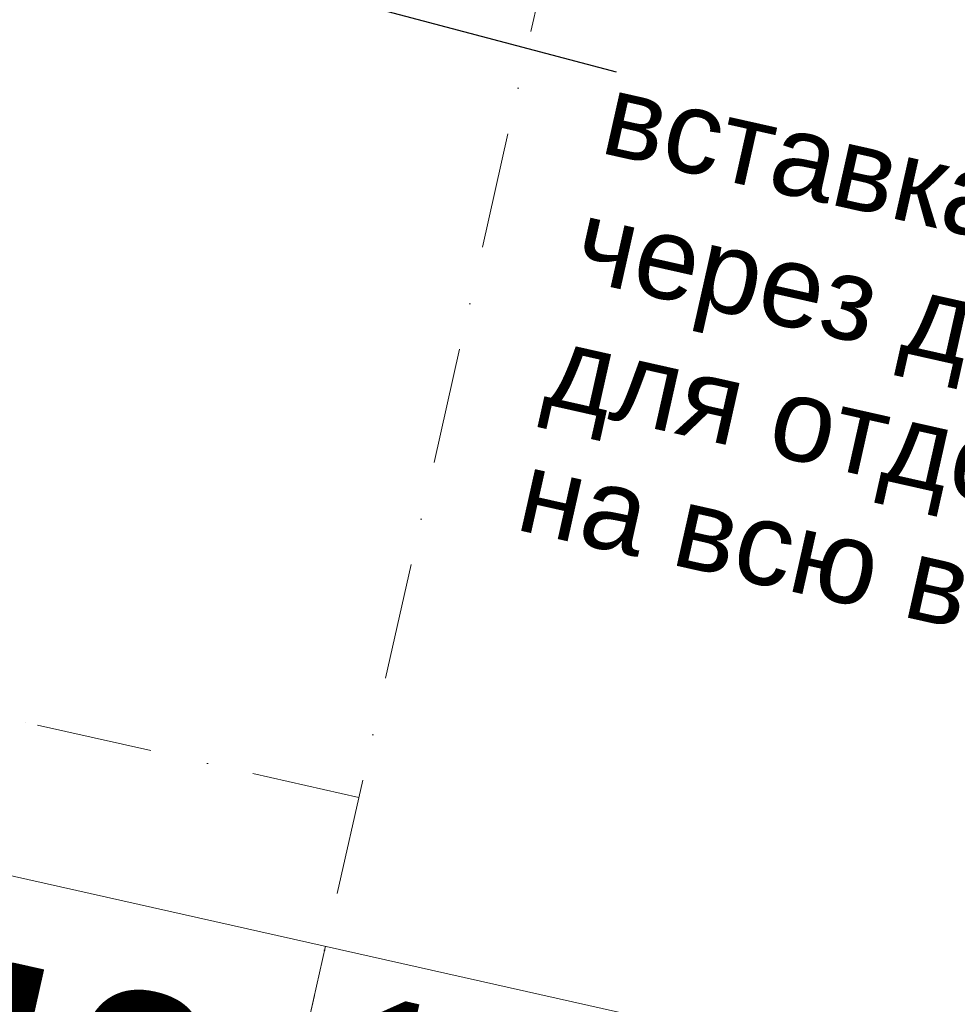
# Model space of a CAD drawing. Header units: millimetres. Extents: x -7213913 to -6930525, y 6129472 to 6355042.
# Tile 188 of 214: x -7184861 to -7182015, y 6169391 to 6172380. Entities that reach past the tile are written whole.
import ezdxf
from ezdxf.enums import TextEntityAlignment as Align

# ---------------------------------------------------------------- set-up
doc = ezdxf.new("R2010")
doc.units = ezdxf.units.MM
doc.header["$MEASUREMENT"] = 0
doc.linetypes.add('Штрихпунктирная', pattern=[670.277762, 352.777767, -176.388884, 0, -141.111112])
doc.layers.add('S - квартира_маркер.АР', color=7, linetype='Continuous')
doc.layers.add('АР-Чертеж-Оси_Осевые размеры.АР', color=7, linetype='Continuous')
for name, color, linetype, lineweight in [('S - квартира_маркер.АР_Ном._пера__1', 7, 'Continuous', 0), ('АР-Чертеж-Оси_Осевые размеры.АР_Ном._пера__120', 7, 'Continuous', 0), ('АР-Чертеж-Размеры.АР_Ном._пера__1', 7, 'Continuous', 0)]:
    doc.layers.add(name, color=color, linetype=linetype, lineweight=lineweight)
doc.styles.add('РЎР“Р•РќР•Р\xa0Р\x98Р\xa0_РЎРўР\x98Р›Р¬_4', font='GOTHICB.TTF')
doc.styles.add('РЎР“Р•РќР•Р\xa0Р\x98Р\xa0_РЎРўР\x98Р›Р¬_5', font='GOTHIC.TTF')
doc.styles.add('РЎР“Р•РќР•Р\xa0Р\x98Р\xa0_РЎРўР\x98Р›Р¬_6', font='arial.ttf')
doc.dimstyles.new('СГЕНЕРИР_СТИЛЬ__7', dxfattribs={"dimtxt": 0.18, "dimasz": 91.2, "dimexe": 0.18, "dimexo": 0.0625, "dimgap": 0, "dimtad": 0, "dimtih": 1, "dimtoh": 1, "dimdec": 4, "dimzin": 0, "dimdsep": 46, "dimcen": 0.09, "dimadec": 0, "dimazin": 0, "dimtfac": 1, "dimtdec": 4, "dimtmove": 0, "dimatfit": 3, "dimldrblk": 'ARROWHEAD_11', "dimfxl": 1, "dimtolj": 1, "dimtzin": 0, "dimarcsym": 0})

# ---------------------------------------------------------------- blocks, each defined once
blk = doc.blocks.new('labelLabPP_FlatE34FrameRed3d[4]_10', base_point=(-7185185.4, 6169257.7))
at = {"layer": 'S - квартира_маркер.АР_Ном._пера__1', "color": 7, "linetype": 'Continuous', "lineweight": 0}
for p, q in [((-7185137, 6169838.1), (-7185549.3, 6168002.6)), ((-7185137, 6169838.1), (-7182461.2, 6169237.2)), ((-7183932.8, 6169567.7), (-7184345, 6167732.2)), ((-7182461.2, 6169237.2), (-7182873.5, 6167401.7)), ((-7184070.9, 6168952.7), (-7182599.4, 6168622.2)), ((-7185265.1, 6168902.9), (-7184217, 6168667.5)), ((-7184209, 6168337.7), (-7182737.5, 6168007.2)), ((-7185549.3, 6168002.6), (-7182873.5, 6167401.7))]:
    blk.add_line(p, q, dxfattribs=at)
at = {"layer": 'S - квартира_маркер.АР_Ном._пера__1', "color": 7, "lineweight": 0}
for tag, height, style, p in [('TS_FLATNUMBER', 560, 'РЎР“Р•РќР•Р\xa0Р\x98Р\xa0_РЎРўР\x98Р›Р¬_4', (-7184103, 6169056.5)), ('TS_LIVING_ROOM_AREA', 400, 'РЎР“Р•РќР•Р\xa0Р\x98Р\xa0_РЎРўР\x98Р›Р¬_5', (-7182562.8, 6168942.5)), ('TS_POSTFIXNUMROOMS', 560, 'РЎР“Р•РќР•Р\xa0Р\x98Р\xa0_РЎРўР\x98Р›Р¬_4', (-7184278.4, 6168275.9)), ('TS_WITHOUTBALK', 400, 'РЎР“Р•РќР•Р\xa0Р\x98Р\xa0_РЎРўР\x98Р›Р¬_5', (-7182701.6, 6168324.6)), ('TS_ALLSQUARE', 400, 'РЎР“Р•РќР•Р\xa0Р\x98Р\xa0_РЎРўР\x98Р›Р¬_5', (-7182841.9, 6167700.1))]:
    blk.add_attdef(tag, text='', height=height, rotation=347.3417, dxfattribs=dict(at, style=style)).set_placement(p, align=Align.MIDDLE_RIGHT)
blk = doc.blocks.new('ARROWHEAD_11')
at = {"color": 0, "linetype": 'Continuous', "lineweight": 0}
blk.add_line((0, 0), (-1, 0), dxfattribs=at)
at = {"color": 0, "linetype": 'Continuous', "lineweight": 0, "const_width": 0.25, "flags": 128}
blk.add_lwpolyline([(-0.125, 0, 1), (0.125, 0, 1)], format="xyb", close=True, dxfattribs=at)
blk = doc.blocks.new('Стандартный Маркер Сетки[193]_10', base_point=(-7209883.2, 6175870.7))
at = {"layer": 'АР-Чертеж-Оси_Осевые размеры.АР_Ном._пера__120', "color": 7, "linetype": 'Штрихпунктирная', "lineweight": 0}
for p, q in [((-7208907.5, 6175651.5), (-7184807, 6170238.7)), ((-7184807, 6170238.7), (-7183831.3, 6170019.5))]:
    blk.add_line(p, q, dxfattribs=at)
at = {"layer": 'АР-Чертеж-Оси_Осевые размеры.АР_Ном._пера__120', "color": 7, "lineweight": 0, "style": 'РЎР“Р•РќР•Р\xa0Р\x98Р\xa0_РЎРўР\x98Р›Р¬_5'}
blk.add_attdef('AC_MarkerText_1', text='', height=350, rotation=347.3417, dxfattribs=at).set_placement((-7210301.2, 6176161.3), align=Align.TOP_CENTER)
blk = doc.blocks.new('Стандартный Маркер Сетки[212]_10', base_point=(-7209883.2, 6175870.7))
at = {"layer": 'АР-Чертеж-Оси_Осевые размеры.АР_Ном._пера__120', "color": 7, "linetype": 'Штрихпунктирная', "lineweight": 0}
for p, q in [((-7208907.5, 6175651.5), (-7184807, 6170238.7)), ((-7184807, 6170238.7), (-7183831.3, 6170019.5))]:
    blk.add_line(p, q, dxfattribs=at)
at = {"layer": 'АР-Чертеж-Оси_Осевые размеры.АР_Ном._пера__120', "color": 7, "lineweight": 0, "style": 'РЎР“Р•РќР•Р\xa0Р\x98Р\xa0_РЎРўР\x98Р›Р¬_5'}
blk.add_attdef('AC_MarkerText_1', text='', height=350, rotation=347.3417, dxfattribs=at).set_placement((-7210301.2, 6176161.3), align=Align.TOP_CENTER)
blk = doc.blocks.new('Стандартный Маркер Сетки[225]_10', base_point=(-7177283.5, 6199173.2))
at = {"layer": 'АР-Чертеж-Оси_Осевые размеры.АР_Ном._пера__120', "color": 7, "linetype": 'Штрихпунктирная', "lineweight": 0}
blk.add_line((-7177502.7, 6198197.5), (-7192274.7, 6132425.5), dxfattribs=at)
at = {"layer": 'АР-Чертеж-Оси_Осевые размеры.АР_Ном._пера__120', "color": 7, "lineweight": 0, "style": 'РЎР“Р•РќР•Р\xa0Р\x98Р\xa0_РЎРўР\x98Р›Р¬_5'}
blk.add_attdef('AC_MarkerText_1', text='', height=350, rotation=347.3417, dxfattribs=at).set_placement((-7192533.5, 6131143.1), align=Align.TOP_CENTER)

msp = doc.modelspace()

# ---------------------------------------------------------------- block references
at = {"layer": 'S - квартира_маркер.АР', "color": 104, "linetype": 'Continuous', "lineweight": 15, "true_color": 0x029e21}
msp.add_blockref('labelLabPP_FlatE34FrameRed3d[4]_10', (-7185185.4, 6169257.7), dxfattribs=at).add_auto_attribs({'TS_POSTFIXNUMROOMS': '1К ', 'TS_FLATNUMBER': '13 ', 'TS_LIVING_ROOM_AREA': '13,12', 'TS_WITHOUTBALK': '45,53', 'TS_ALLSQUARE': '45,53'})
at = {"layer": 'АР-Чертеж-Оси_Осевые размеры.АР', "color": 8, "linetype": 'Continuous', "lineweight": 15}
for name, p in [('Стандартный Маркер Сетки[225]_10', (-7177283.5, 6199173.2)), ('Стандартный Маркер Сетки[193]_10', (-7209883.2, 6175870.7)), ('Стандартный Маркер Сетки[212]_10', (-7209883.2, 6175870.7))]:
    msp.add_blockref(name, p, dxfattribs=at)

# ---------------------------------------------------------------- texts
at = {"layer": 'АР-Чертеж-Размеры.АР_Ном._пера__1', "color": 7, "linetype": 'Continuous', "lineweight": 0, "insert": (-7183050.5, 6172221.7), "char_height": 250, "width": 5707.712, "attachment_point": 1, "rotation": 347.3417, "line_spacing_factor": 0.937721, "style": 'РЎР“Р•РќР•Р\xa0Р\x98Р\xa0_РЎРўР\x98Р›Р¬_6'}
msp.add_mtext('\\A1;{\\pql;\\fArial|b0|i0|c204|p0;\\W1.000000;вставка из минераловатной плиты через демпферную ленту,\\P\\pql;\\fArial|b0|i0|c204|p0;\\W1.000000;для отделения лифтовых кабин \\P\\pql;\\fArial|b0|i0|c204|p0;\\W1.000000;на всю высоту этажа}', dxfattribs=at)

# ---------------------------------------------------------------- leaders
at = {"layer": 'АР-Чертеж-Размеры.АР_Ном._пера__1', "color": 7, "linetype": 'Continuous', "lineweight": 0, "annotation_type": 0, "has_hookline": 1, "hookline_direction": 0, "text_width": 5574.9, "horizontal_direction": (0.975694, -0.219136, 0)}
msp.add_leader([(-7184666.4, 6173410.1), (-7184497.3, 6172605.3), (-7183050.5, 6172221.7)], dimstyle='СГЕНЕРИР_СТИЛЬ__7', dxfattribs=at)

doc.saveas('drawing.dxf')
